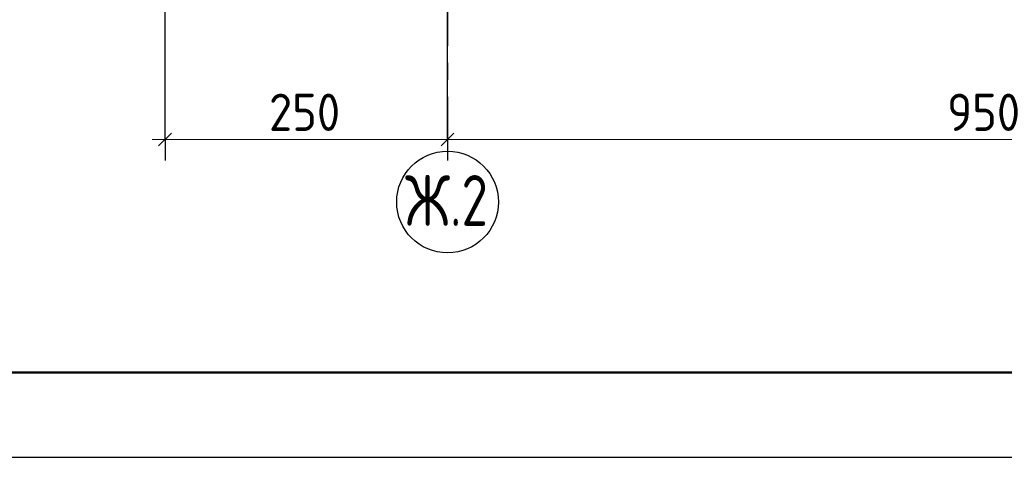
# Model space of a CAD drawing. Header units: millimetres. Extents: x 0 to 50400, y 0 to 35640.
# Tile 2 of 40: x 5795 to 12764, y 0 to 3101. Entities that reach past the tile are written whole.
import ezdxf

# ---------------------------------------------------------------- set-up
doc = ezdxf.new("R2010")
doc.units = ezdxf.units.MM
doc.linetypes.add('______5', pattern=[1320, 960, -120, 120, -120])
doc.layers.add('Standard', color=7, linetype='Continuous', lineweight=25)
doc.layers.add('Размерная линия_ общее', color=7, linetype='Continuous', lineweight=13)
doc.layers.add('Оси', color=7, linetype='______5', true_color=0x656565)
doc.styles.add('ISOCPEUR', font='txt')

msp = doc.modelspace()

# ---------------------------------------------------------------- linework, layer by layer
at = {"layer": 'Standard', "color": 7, "linetype": 'Continuous', "lineweight": 25, "transparency": 33554687}
msp.add_lwpolyline([(0, 0), (50400, 0), (50400, 35640), (0, 35640), (0, 0)], close=True, dxfattribs=at)
at = {"layer": 'Standard', "color": 7, "linetype": 'Continuous', "lineweight": 50, "transparency": 33554687}
msp.add_lwpolyline([(2400, 35040), (49800, 35040), (49800, 600), (2400, 600), (2400, 35040)], close=True, dxfattribs=at)
at = {"layer": 'Оси', "color": 8, "linetype": '______5', "lineweight": -3, "transparency": 33554687}
msp.add_line((8823.1, 6514.1), (8823.1, 2168.6), dxfattribs=at)
at = {"layer": 'Оси', "color": 7, "linetype": 'Continuous', "lineweight": -3, "transparency": 33554687}
msp.add_circle((8823.1, 1808.6), 360, dxfattribs=at)
at = {"layer": 'Размерная линия_ общее', "color": 253, "linetype": 'Continuous', "lineweight": -3, "true_color": 0xa0a0a0, "transparency": 33554687}
for p, q in [((6823.1, 2252.4), (6823.1, 3805.7)), ((6823.1, 2252.4), (6823.1, 2402.4)), ((8823.1, 2252.4), (8823.1, 2402.4)), ((6823.1, 2252.4), (6823.1, 2102.4)), ((8823.1, 2252.4), (8823.1, 2102.4))]:
    msp.add_line(p, q, dxfattribs=at)
at = {"layer": 'Размерная линия_ общее', "color": 7, "linetype": 'Continuous', "lineweight": 13, "transparency": 33554687}
for p, q in [((6823.1, 2252.4), (6733.1, 2252.4)), ((6823.1, 2252.4), (8823.1, 2252.4)), ((8823.1, 2252.4), (16423.1, 2252.4))]:
    msp.add_line(p, q, dxfattribs=at)
at = {"layer": 'Размерная линия_ общее', "color": 7, "linetype": 'Continuous', "lineweight": 25, "transparency": 33554687}
for p, q in [((6778.1, 2207.4), (6868.1, 2297.4)), ((8778.1, 2207.4), (8868.1, 2297.4))]:
    msp.add_line(p, q, dxfattribs=at)
at = {"layer": 'Размерная линия_ общее', "color": 253, "linetype": 'Continuous', "lineweight": -3, "true_color": 0xa0a0a0, "transparency": 33554687}
msp.add_lwpolyline([(8823.1, 2252.4), (8823.1, 2272.7), (8823.1, 2272.7), (8823.1, 3287.1), (8823.1, 3287.1), (8823.1, 3805.7)], dxfattribs=at)

# ---------------------------------------------------------------- texts
at = {"layer": 'Оси', "color": 7, "linetype": 'Continuous', "lineweight": 25, "transparency": 33554687, "insert": (8523.1, 1639.7), "char_height": 360, "width": 736.031, "attachment_point": 7, "style": 'ISOCPEUR'}
msp.add_mtext('\\W0.76;Ж.2', dxfattribs=at)
at = {"layer": 'Размерная линия_ общее', "color": 7, "linetype": 'Continuous', "lineweight": 25, "transparency": 33554687, "char_height": 264, "width": 674.377, "attachment_point": 7, "style": 'ISOCPEUR'}
for s, insert in [('\\W0.91;250', (7559.1, 2312.4)), ('\\W0.91;950', (12359.1, 2312.4))]:
    msp.add_mtext(s, dxfattribs=dict(at, insert=insert))

doc.saveas('drawing.dxf')
